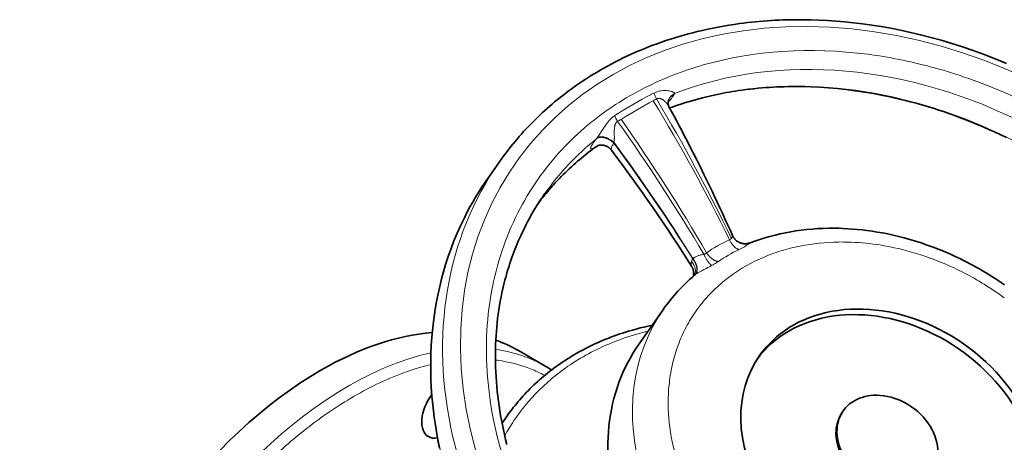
# Model space of a CAD drawing. Header units: inches. Extents: x 2941 to 3337, y 359 to 776.
# Tile 27 of 28: x 3227 to 3298, y 746 to 776. Entities that reach past the tile are written whole.
import ezdxf

# ---------------------------------------------------------------- set-up
doc = ezdxf.new("R2010")
doc.units = ezdxf.units.IN
doc.header["$MEASUREMENT"] = 0

msp = doc.modelspace()

# ---------------------------------------------------------------- linework, layer by layer
at = {"color": 7, "lineweight": 35, "ltscale": 0.000716}
msp.add_line((3273.431, 770.412), (3273.434, 770.417), dxfattribs=at)
at = {"color": 7, "lineweight": 13, "ltscale": 0.001293}
msp.add_line((3273.834, 770.838), (3273.835, 770.827), dxfattribs=at)
at = {"color": 7, "lineweight": 13, "ltscale": 0.034694}
msp.add_line((3268.545, 768.06), (3268.696, 768.293), dxfattribs=at)
at = {"color": 7, "lineweight": 13, "ltscale": 0.003187}
msp.add_line((3268.2, 767.574), (3268.217, 767.594), dxfattribs=at)
at = {"color": 7, "lineweight": 13, "ltscale": 0.005927}
msp.add_line((3268.247, 767.631), (3268.217, 767.594), dxfattribs=at)
at = {"color": 7, "lineweight": 13, "ltscale": 0.000462}
msp.add_line((3268.279, 767.068), (3268.276, 767.066), dxfattribs=at)
at = {"color": 7, "lineweight": 13, "ltscale": 0.00302}
msp.add_line((3269.444, 767.279), (3269.433, 767.257), dxfattribs=at)
at = {"color": 7, "lineweight": 35, "ltscale": 0.184457}
msp.add_line((3261.21, 765.908), (3260.361, 764.701), dxfattribs=at)
at = {"color": 7, "lineweight": 13, "ltscale": 0.003088}
msp.add_line((3275.153, 758.895), (3275.169, 758.913), dxfattribs=at)
at = {"color": 7, "lineweight": 13, "ltscale": 0.001578}
msp.add_line((3275.07, 758.375), (3275.064, 758.386), dxfattribs=at)
at = {"color": 7, "lineweight": 13, "ltscale": 0.004663}
msp.add_line((3275.258, 757.693), (3275.287, 757.717), dxfattribs=at)
at = {"color": 7, "lineweight": 13, "ltscale": 0.004673}
msp.add_line((3275.316, 757.74), (3275.287, 757.717), dxfattribs=at)
at = {"color": 7, "lineweight": 35, "ltscale": 0.384257}
msp.add_line((3273.055, 755.285), (3271.288, 752.77), dxfattribs=at)
at = {"color": 7, "lineweight": 35, "ltscale": 0.285772}
msp.add_line((3262.574, 752.274), (3264.554, 751.131), dxfattribs=at)
at = {"color": 7, "lineweight": 35, "ltscale": 0.071213}
msp.add_line((3261.392, 747.039), (3261.72, 747.505), dxfattribs=at)
at = {"color": 7, "lineweight": 35, "ltscale": 0.015373}
msp.add_line((3286.016, 747.928), (3285.945, 747.827), dxfattribs=at)
at = {"color": 7, "lineweight": 35}
for points in [[(3261.209, 765.908), (3261.478, 766.281), (3261.753, 766.649), (3262.037, 767.011), (3262.328, 767.367), (3262.481, 767.548), (3262.636, 767.727), (3262.793, 767.905), (3262.951, 768.082), (3263.112, 768.256), (3263.274, 768.429), (3263.438, 768.6), (3263.605, 768.77), (3263.773, 768.938), (3263.942, 769.104), (3264.114, 769.268), (3264.287, 769.431), (3264.462, 769.591), (3264.639, 769.75), (3264.817, 769.908), (3264.998, 770.063), (3265.188, 770.224), (3265.381, 770.383), (3265.575, 770.54), (3265.771, 770.695), (3265.969, 770.847), (3266.168, 770.998), (3266.369, 771.147), (3266.572, 771.293), (3266.776, 771.437), (3266.982, 771.579), (3267.189, 771.719), (3267.398, 771.857), (3267.609, 771.993), (3267.82, 772.127), (3268.034, 772.258), (3268.248, 772.387), (3268.512, 772.542), (3268.777, 772.693), (3269.045, 772.841), (3269.314, 772.986), (3269.585, 773.127), (3269.858, 773.265), (3270.132, 773.4), (3270.409, 773.531), (3270.714, 773.672), (3271.022, 773.809), (3271.332, 773.942), (3271.643, 774.071), (3271.956, 774.196), (3272.27, 774.317), (3272.586, 774.434), (3272.903, 774.546), (3273.221, 774.655), (3273.541, 774.76), (3273.861, 774.861), (3274.183, 774.958), (3274.506, 775.051), (3274.83, 775.14), (3275.154, 775.225), (3275.48, 775.306), (3275.857, 775.396), (3276.236, 775.48), (3276.615, 775.559), (3276.995, 775.633), (3277.375, 775.702), (3277.757, 775.766), (3278.137, 775.825), (3278.519, 775.879), (3278.807, 775.917), (3279.095, 775.952), (3279.383, 775.984), (3279.671, 776.013), (3279.958, 776.04), (3280.246, 776.064), (3280.533, 776.086), (3280.82, 776.105), (3281.107, 776.121), (3281.394, 776.135), (3281.68, 776.146), (3281.966, 776.155), (3282.251, 776.161), (3282.537, 776.165), (3283.105, 776.166)], [(3283.105, 776.166), (3283.683, 776.156), (3284.274, 776.137), (3284.876, 776.106), (3285.491, 776.065), (3286.119, 776.011), (3286.759, 775.945), (3287.412, 775.866), (3288.078, 775.773), (3288.756, 775.666), (3289.446, 775.543), (3290.148, 775.405), (3290.863, 775.251), (3291.589, 775.079), (3292.327, 774.89), (3293.077, 774.683), (3293.837, 774.456), (3294.609, 774.21), (3295.39, 773.942), (3296.181, 773.654), (3296.981, 773.344), (3297.789, 773.011)], [(3273.485, 769.796), (3273.661, 769.86), (3273.837, 769.922), (3274.064, 769.999), (3274.292, 770.075), (3274.557, 770.159), (3274.823, 770.241), (3275.081, 770.317), (3275.341, 770.39), (3275.598, 770.46), (3275.856, 770.526), (3276.062, 770.578), (3276.269, 770.627), (3276.476, 770.675), (3276.697, 770.724), (3276.919, 770.771), (3277.14, 770.817), (3277.357, 770.859), (3277.575, 770.899), (3277.793, 770.938), (3278.01, 770.974), (3278.228, 771.009), (3278.447, 771.042), (3278.731, 771.083), (3279.017, 771.12), (3279.297, 771.154), (3279.577, 771.185), (3279.854, 771.212), (3280.132, 771.237), (3280.406, 771.259), (3280.68, 771.278), (3280.95, 771.295), (3281.221, 771.308), (3281.488, 771.319), (3281.756, 771.328), (3282.019, 771.334), (3282.283, 771.338), (3282.543, 771.339), (3282.803, 771.339)], [(3282.803, 771.339), (3283.252, 771.332), (3283.702, 771.318), (3284.324, 771.289), (3284.954, 771.246), (3285.591, 771.19), (3286.235, 771.121), (3286.885, 771.037), (3287.542, 770.939), (3288.204, 770.827), (3288.871, 770.7), (3289.271, 770.617), (3289.67, 770.53), (3290.071, 770.437), (3290.472, 770.339), (3290.875, 770.235), (3291.278, 770.127), (3291.683, 770.013), (3292.088, 769.893), (3292.495, 769.768), (3292.9, 769.638), (3293.309, 769.502), (3293.715, 769.361), (3294.124, 769.214), (3294.531, 769.062), (3294.94, 768.904), (3295.347, 768.741), (3295.755, 768.573), (3296.162, 768.399), (3296.569, 768.219), (3296.974, 768.035), (3297.38, 767.844), (3297.783, 767.649)], [(3273.413, 770.362), (3273.406, 770.34), (3273.399, 770.318), (3273.394, 770.294), (3273.389, 770.27), (3273.385, 770.246), (3273.381, 770.222), (3273.379, 770.198), (3273.378, 770.175), (3273.377, 770.152), (3273.377, 770.13), (3273.378, 770.109), (3273.38, 770.087), (3273.382, 770.067), (3273.385, 770.047), (3273.388, 770.029), (3273.392, 770.011), (3273.396, 769.994), (3273.4, 769.977), (3273.406, 769.959), (3273.412, 769.942), (3273.418, 769.927), (3273.428, 769.904), (3273.436, 769.887), (3273.439, 769.88)], [(3278.025, 760.581), (3277.844, 760.985), (3277.662, 761.388), (3277.479, 761.79), (3277.295, 762.192), (3277.109, 762.593), (3276.922, 762.993), (3276.734, 763.393), (3276.544, 763.792), (3276.266, 764.371), (3275.986, 764.948), (3275.702, 765.523), (3275.417, 766.096), (3275.159, 766.607), (3274.899, 767.116), (3274.72, 767.464), (3274.54, 767.811), (3274.359, 768.157), (3274.178, 768.503), (3273.995, 768.848), (3273.811, 769.193), (3273.626, 769.537), (3273.439, 769.88)], [(3264.06, 762.984), (3264.143, 763.092), (3264.226, 763.199), (3264.31, 763.305), (3264.395, 763.411), (3264.479, 763.515), (3264.565, 763.619), (3264.651, 763.722), (3264.738, 763.825), (3264.825, 763.926), (3264.913, 764.027), (3265.01, 764.137), (3265.109, 764.247), (3265.228, 764.377), (3265.348, 764.506), (3265.433, 764.596), (3265.518, 764.686), (3265.59, 764.76), (3265.662, 764.833), (3265.806, 764.978), (3265.951, 765.121), (3266.098, 765.263), (3266.245, 765.402), (3266.393, 765.539), (3266.543, 765.675), (3266.693, 765.808), (3266.844, 765.94), (3266.996, 766.07), (3267.148, 766.197), (3267.302, 766.323), (3267.456, 766.447), (3267.611, 766.569), (3267.767, 766.689), (3267.86, 766.76), (3267.954, 766.83), (3268.115, 766.949), (3268.279, 767.067)], [(3268.301, 767.078), (3268.311, 767.082), (3268.333, 767.089), (3268.354, 767.094), (3268.38, 767.1), (3268.404, 767.105), (3268.43, 767.109), (3268.459, 767.113), (3268.489, 767.115), (3268.519, 767.117), (3268.549, 767.117), (3268.581, 767.116), (3268.613, 767.114), (3268.632, 767.112), (3268.651, 767.11), (3268.671, 767.108), (3268.69, 767.105), (3268.715, 767.1), (3268.74, 767.095), (3268.772, 767.087), (3268.804, 767.078), (3268.835, 767.068), (3268.867, 767.057), (3268.897, 767.045), (3268.928, 767.031), (3268.958, 767.017), (3268.988, 767.001), (3269.017, 766.984), (3269.045, 766.966), (3269.073, 766.948), (3269.1, 766.928), (3269.127, 766.907), (3269.153, 766.885), (3269.178, 766.863), (3269.202, 766.84), (3269.225, 766.815), (3269.248, 766.79), (3269.269, 766.765), (3269.29, 766.738)], [(3256.888, 745.222), (3256.795, 745.674), (3256.709, 746.125), (3256.63, 746.576), (3256.559, 747.025), (3256.495, 747.476), (3256.438, 747.923), (3256.388, 748.372), (3256.332, 748.991), (3256.289, 749.611), (3256.26, 750.225), (3256.245, 750.838), (3256.244, 751.444), (3256.256, 752.05), (3256.283, 752.647), (3256.323, 753.243), (3256.363, 753.698), (3256.411, 754.152), (3256.483, 754.714), (3256.567, 755.275), (3256.663, 755.825), (3256.772, 756.373), (3256.892, 756.911), (3257.024, 757.446), (3257.166, 757.97), (3257.321, 758.49), (3257.508, 759.067), (3257.711, 759.639), (3257.925, 760.196), (3258.153, 760.748), (3258.418, 761.337), (3258.696, 761.914), (3258.885, 762.282), (3259.08, 762.646), (3259.28, 763.002), (3259.487, 763.354), (3259.697, 763.699), (3259.914, 764.04), (3260.135, 764.373), (3260.362, 764.702)], [(3261.566, 746.227), (3261.49, 746.566), (3261.419, 746.906), (3261.352, 747.248), (3261.289, 747.591), (3261.231, 747.936), (3261.178, 748.282), (3261.129, 748.629), (3261.085, 748.977), (3261.045, 749.326), (3261.011, 749.676), (3260.981, 750.027), (3260.957, 750.379), (3260.937, 750.731), (3260.923, 751.083), (3260.914, 751.436), (3260.91, 751.79), (3260.911, 752.103), (3260.917, 752.415), (3260.926, 752.728), (3260.94, 753.041), (3260.958, 753.354), (3260.981, 753.666), (3261.008, 753.978), (3261.039, 754.29), (3261.075, 754.602), (3261.116, 754.912), (3261.161, 755.223), (3261.21, 755.532), (3261.264, 755.841), (3261.323, 756.149), (3261.386, 756.456), (3261.454, 756.762), (3261.525, 757.061), (3261.601, 757.359), (3261.656, 757.565), (3261.713, 757.77), (3261.772, 757.975), (3261.834, 758.179), (3261.897, 758.382), (3261.963, 758.584), (3262.031, 758.786), (3262.101, 758.987), (3262.173, 759.187), (3262.248, 759.387), (3262.324, 759.585), (3262.403, 759.783), (3262.484, 759.98), (3262.567, 760.176), (3262.652, 760.371), (3262.739, 760.565), (3262.858, 760.82), (3262.98, 761.073), (3263.106, 761.324), (3263.235, 761.573), (3263.369, 761.82), (3263.505, 762.065), (3263.646, 762.308), (3263.79, 762.55), (3263.956, 762.818), (3264.127, 763.084), (3264.303, 763.348), (3264.482, 763.608)], [(3285.366, 761.109), (3285.683, 761.104), (3286.008, 761.093), (3286.338, 761.076), (3286.675, 761.054), (3287.019, 761.024), (3287.37, 760.988), (3287.726, 760.945), (3288.09, 760.894), (3288.46, 760.835), (3288.836, 760.769), (3289.219, 760.694), (3289.608, 760.61), (3290.003, 760.516), (3290.404, 760.414), (3290.811, 760.301), (3291.224, 760.178), (3291.643, 760.044), (3292.066, 759.899), (3292.495, 759.743), (3292.928, 759.575), (3293.366, 759.395), (3293.807, 759.202), (3294.03, 759.101), (3294.252, 758.997), (3294.477, 758.889), (3294.701, 758.778), (3294.927, 758.664), (3295.152, 758.546), (3295.379, 758.425), (3295.605, 758.301), (3295.833, 758.172), (3296.06, 758.041), (3296.289, 757.905), (3296.516, 757.767), (3296.745, 757.624), (3296.973, 757.478), (3297.202, 757.328), (3297.429, 757.175), (3297.657, 757.017)], [(3278.025, 760.581), (3278.04, 760.548), (3278.057, 760.515), (3278.076, 760.482), (3278.095, 760.451), (3278.116, 760.42), (3278.138, 760.389), (3278.161, 760.36), (3278.185, 760.331), (3278.21, 760.304), (3278.236, 760.277), (3278.263, 760.251), (3278.291, 760.226), (3278.32, 760.203), (3278.35, 760.18), (3278.381, 760.159), (3278.412, 760.139), (3278.445, 760.119), (3278.478, 760.102), (3278.511, 760.085), (3278.546, 760.07), (3278.581, 760.056), (3278.616, 760.043), (3278.652, 760.031), (3278.688, 760.021), (3278.725, 760.013), (3278.762, 760.006), (3278.8, 760), (3278.837, 759.995), (3278.875, 759.992), (3278.913, 759.991), (3278.951, 759.991), (3278.989, 759.992), (3279.027, 759.995), (3279.065, 759.999), (3279.102, 760.005), (3279.14, 760.012), (3279.177, 760.021), (3279.214, 760.031), (3279.251, 760.042), (3279.287, 760.055)], [(3275.07, 758.375), (3275.089, 758.345), (3275.106, 758.314), (3275.122, 758.282), (3275.137, 758.25), (3275.152, 758.215), (3275.165, 758.18), (3275.175, 758.149), (3275.184, 758.118), (3275.193, 758.083), (3275.201, 758.049), (3275.207, 758.015), (3275.211, 757.981), (3275.215, 757.946), (3275.217, 757.912), (3275.218, 757.878), (3275.218, 757.844), (3275.216, 757.81), (3275.213, 757.777), (3275.209, 757.746), (3275.205, 757.716), (3275.198, 757.685), (3275.191, 757.656), (3275.184, 757.63)], [(3272.224, 754.103), (3271.934, 754.042), (3271.645, 753.976), (3271.362, 753.907), (3271.081, 753.834), (3270.795, 753.756), (3270.51, 753.673), (3270.302, 753.609), (3270.095, 753.543), (3269.902, 753.479), (3269.71, 753.413), (3269.505, 753.34), (3269.301, 753.264), (3269.092, 753.184), (3268.884, 753.102), (3268.682, 753.018), (3268.48, 752.932), (3268.283, 752.845), (3268.087, 752.756), (3267.895, 752.666), (3267.704, 752.573), (3267.517, 752.479), (3267.331, 752.383), (3267.15, 752.287), (3266.969, 752.188), (3266.793, 752.089), (3266.618, 751.987), (3266.497, 751.916), (3266.377, 751.843), (3266.25, 751.764), (3266.123, 751.685), (3265.947, 751.571), (3265.772, 751.456), (3265.609, 751.344), (3265.446, 751.231), (3265.287, 751.117), (3265.13, 751.001), (3264.977, 750.886), (3264.825, 750.768), (3264.676, 750.65), (3264.53, 750.531), (3264.386, 750.412), (3264.245, 750.291), (3264.106, 750.17), (3263.97, 750.048), (3263.832, 749.922), (3263.696, 749.794), (3263.552, 749.655), (3263.424, 749.529), (3263.297, 749.402), (3263.169, 749.268), (3263.042, 749.134), (3262.918, 749), (3262.797, 748.865), (3262.679, 748.731), (3262.562, 748.595), (3262.449, 748.46), (3262.337, 748.323), (3262.229, 748.188), (3262.122, 748.051), (3262.018, 747.915), (3261.916, 747.778), (3261.817, 747.642), (3261.719, 747.505)], [(3261.746, 745.487), (3261.654, 745.856), (3261.566, 746.227)]]:
    msp.add_lwpolyline(points, dxfattribs=at)
at = {"color": 7, "lineweight": 13}
for points in [[(3273.639, 770.978), (3273.67, 770.968), (3273.699, 770.956), (3273.713, 770.95), (3273.727, 770.943), (3273.744, 770.934), (3273.76, 770.925), (3273.775, 770.915)], [(3273.775, 770.915), (3273.789, 770.904), (3273.802, 770.893), (3273.808, 770.887), (3273.813, 770.882), (3273.82, 770.873), (3273.825, 770.864), (3273.83, 770.854), (3273.833, 770.845), (3273.834, 770.838)], [(3272.54, 770.442), (3272.559, 770.452), (3272.578, 770.461), (3272.597, 770.468), (3272.617, 770.474), (3272.638, 770.479), (3272.658, 770.482), (3272.679, 770.484), (3272.696, 770.485), (3272.713, 770.485), (3272.729, 770.484), (3272.742, 770.483), (3272.754, 770.481), (3272.78, 770.477), (3272.805, 770.471), (3272.83, 770.464), (3272.856, 770.455), (3272.882, 770.444), (3272.907, 770.433), (3272.933, 770.42), (3272.955, 770.407), (3272.977, 770.394), (3272.999, 770.38), (3273.015, 770.369), (3273.031, 770.357), (3273.055, 770.339), (3273.08, 770.32), (3273.103, 770.299), (3273.121, 770.284), (3273.138, 770.268), (3273.155, 770.252), (3273.172, 770.235), (3273.205, 770.201), (3273.238, 770.165), (3273.269, 770.129), (3273.299, 770.092), (3273.33, 770.051), (3273.36, 770.009), (3273.374, 769.988), (3273.388, 769.966), (3273.406, 769.938), (3273.423, 769.909), (3273.439, 769.88)], [(3273.382, 770.225), (3273.436, 770.28), (3273.464, 770.309), (3273.49, 770.338), (3273.515, 770.365), (3273.54, 770.392), (3273.576, 770.435), (3273.611, 770.477), (3273.645, 770.519), (3273.677, 770.561), (3273.694, 770.584), (3273.71, 770.607), (3273.725, 770.629), (3273.739, 770.65), (3273.76, 770.683), (3273.779, 770.716), (3273.797, 770.749), (3273.814, 770.781), (3273.825, 770.804), (3273.835, 770.827)], [(3268.849, 768.519), (3268.879, 768.562), (3268.909, 768.605), (3268.95, 768.661), (3268.992, 768.716), (3269.034, 768.771), (3269.077, 768.824), (3269.1, 768.852), (3269.124, 768.879), (3269.145, 768.903), (3269.166, 768.927)], [(3269.166, 768.927), (3269.208, 768.972), (3269.229, 768.993), (3269.25, 769.014), (3269.278, 769.042), (3269.307, 769.069), (3269.337, 769.096), (3269.373, 769.127), (3269.409, 769.156), (3269.446, 769.185), (3269.484, 769.212), (3269.523, 769.239)], [(3269.458, 767.317), (3269.465, 767.34), (3269.471, 767.365), (3269.476, 767.39), (3269.479, 767.409), (3269.482, 767.428), (3269.487, 767.467), (3269.49, 767.495), (3269.492, 767.523), (3269.494, 767.552), (3269.495, 767.581), (3269.496, 767.62), (3269.497, 767.659), (3269.496, 767.71), (3269.496, 767.744), (3269.495, 767.812), (3269.493, 767.891), (3269.491, 767.969), (3269.49, 768.048), (3269.49, 768.106), (3269.491, 768.164), (3269.493, 768.221), (3269.496, 768.277), (3269.499, 768.305), (3269.502, 768.333), (3269.505, 768.36), (3269.508, 768.388), (3269.514, 768.423), (3269.52, 768.459), (3269.528, 768.493), (3269.533, 768.513), (3269.538, 768.532), (3269.543, 768.549), (3269.548, 768.566), (3269.556, 768.59), (3269.565, 768.612), (3269.575, 768.634), (3269.587, 768.66), (3269.6, 768.684), (3269.614, 768.706), (3269.622, 768.718), (3269.629, 768.728), (3269.637, 768.738), (3269.645, 768.748), (3269.661, 768.765), (3269.677, 768.781), (3269.695, 768.796), (3269.704, 768.803), (3269.713, 768.809), (3269.722, 768.816), (3269.732, 768.821)], [(3268.2, 767.574), (3268.141, 767.499), (3268.084, 767.424), (3268.057, 767.388), (3268.03, 767.352), (3267.996, 767.304), (3267.964, 767.258), (3267.934, 767.212), (3267.902, 767.163), (3267.887, 767.139), (3267.874, 767.115), (3267.856, 767.084), (3267.841, 767.055), (3267.827, 767.027), (3267.819, 767.01), (3267.812, 766.994), (3267.806, 766.98), (3267.801, 766.967), (3267.795, 766.949), (3267.791, 766.932), (3267.788, 766.916), (3267.786, 766.908), (3267.786, 766.899), (3267.785, 766.892), (3267.786, 766.885), (3267.787, 766.876), (3267.788, 766.867), (3267.791, 766.86), (3267.795, 766.853), (3267.8, 766.847), (3267.806, 766.842), (3267.813, 766.838), (3267.821, 766.834), (3267.826, 766.833), (3267.832, 766.831), (3267.838, 766.831), (3267.845, 766.83), (3267.859, 766.83), (3267.875, 766.832), (3267.886, 766.834), (3267.898, 766.836), (3267.911, 766.839), (3267.924, 766.843), (3267.949, 766.851), (3267.975, 766.86), (3268.004, 766.872)], [(3269.433, 767.257), (3269.399, 767.291), (3269.363, 767.324), (3269.326, 767.356), (3269.288, 767.386), (3269.249, 767.416), (3269.209, 767.444), (3269.169, 767.471), (3269.127, 767.496), (3269.085, 767.52), (3269.064, 767.531), (3269.043, 767.542), (3269.014, 767.557), (3268.985, 767.57), (3268.956, 767.583), (3268.921, 767.597), (3268.886, 767.61), (3268.85, 767.622), (3268.815, 767.633), (3268.779, 767.643), (3268.759, 767.647), (3268.738, 767.652), (3268.711, 767.657), (3268.684, 767.662), (3268.657, 767.666), (3268.627, 767.669), (3268.597, 767.672), (3268.567, 767.673), (3268.537, 767.673), (3268.503, 767.672), (3268.47, 767.67), (3268.453, 767.668), (3268.436, 767.666), (3268.42, 767.663), (3268.404, 767.66), (3268.379, 767.655), (3268.354, 767.648), (3268.33, 767.64), (3268.306, 767.632), (3268.283, 767.622), (3268.262, 767.612), (3268.24, 767.6), (3268.22, 767.588), (3268.2, 767.574)], [(3268.217, 767.594), (3268.238, 767.608), (3268.261, 767.621), (3268.285, 767.633), (3268.309, 767.643), (3268.334, 767.653), (3268.36, 767.661), (3268.384, 767.667), (3268.409, 767.673), (3268.434, 767.677), (3268.459, 767.681), (3268.476, 767.682), (3268.494, 767.684), (3268.511, 767.685), (3268.529, 767.685), (3268.547, 767.686), (3268.566, 767.685), (3268.584, 767.685), (3268.603, 767.684), (3268.641, 767.681), (3268.679, 767.676), (3268.717, 767.67), (3268.756, 767.662), (3268.794, 767.653), (3268.828, 767.643), (3268.861, 767.633), (3268.895, 767.622), (3268.928, 767.61), (3268.95, 767.601), (3268.973, 767.592), (3268.995, 767.582), (3269.016, 767.573), (3269.038, 767.562), (3269.06, 767.552), (3269.101, 767.53), (3269.143, 767.507), (3269.183, 767.482), (3269.223, 767.457), (3269.262, 767.43), (3269.3, 767.402), (3269.338, 767.373), (3269.374, 767.342), (3269.41, 767.311), (3269.444, 767.279)], [(3269.458, 767.317), (3269.42, 767.35), (3269.38, 767.382), (3269.34, 767.412), (3269.299, 767.442), (3269.257, 767.47), (3269.214, 767.497), (3269.17, 767.523), (3269.126, 767.547), (3269.081, 767.57), (3269.058, 767.581), (3269.035, 767.591), (3269.013, 767.601), (3268.99, 767.611), (3268.953, 767.626), (3268.915, 767.64), (3268.878, 767.652), (3268.84, 767.664), (3268.802, 767.674), (3268.78, 767.679), (3268.759, 767.684), (3268.737, 767.688), (3268.716, 767.692), (3268.688, 767.697), (3268.659, 767.701), (3268.63, 767.704), (3268.595, 767.706), (3268.56, 767.708), (3268.525, 767.707), (3268.507, 767.707), (3268.49, 767.705), (3268.468, 767.703), (3268.445, 767.7), (3268.423, 767.697), (3268.396, 767.691), (3268.369, 767.684), (3268.343, 767.676), (3268.317, 767.667), (3268.305, 767.662), (3268.293, 767.656), (3268.277, 767.648), (3268.262, 767.64), (3268.247, 767.631)], [(3269.29, 766.738), (3269.284, 766.747), (3269.279, 766.758), (3269.275, 766.769), (3269.273, 766.781), (3269.271, 766.795), (3269.271, 766.804), (3269.271, 766.813), (3269.272, 766.833), (3269.274, 766.855), (3269.278, 766.877), (3269.282, 766.893), (3269.286, 766.909), (3269.291, 766.926), (3269.296, 766.944), (3269.308, 766.981), (3269.32, 767.014), (3269.334, 767.049), (3269.35, 767.085), (3269.362, 767.112), (3269.375, 767.14), (3269.403, 767.198), (3269.433, 767.257)], [(3278.501, 759.573), (3278.477, 759.578), (3278.454, 759.585), (3278.43, 759.594), (3278.406, 759.603), (3278.382, 759.614), (3278.368, 759.621), (3278.353, 759.629), (3278.338, 759.637), (3278.323, 759.646), (3278.293, 759.664), (3278.268, 759.682), (3278.243, 759.701), (3278.218, 759.72), (3278.193, 759.741), (3278.177, 759.755), (3278.161, 759.77), (3278.145, 759.785), (3278.129, 759.801), (3278.099, 759.832), (3278.069, 759.865), (3278.041, 759.898), (3278.013, 759.933), (3277.986, 759.969), (3277.96, 760.006), (3277.934, 760.044), (3277.92, 760.066), (3277.906, 760.089), (3277.879, 760.135), (3277.852, 760.182), (3277.828, 760.229), (3277.804, 760.278)], [(3278.884, 759.777), (3278.941, 759.812), (3278.995, 759.847), (3279.043, 759.879), (3279.088, 759.911), (3279.13, 759.941), (3279.168, 759.969), (3279.214, 760.004), (3279.251, 760.032), (3279.269, 760.045), (3279.276, 760.05), (3279.284, 760.054), (3279.287, 760.055)], [(3275.153, 758.895), (3275.183, 758.857), (3275.211, 758.819), (3275.237, 758.779), (3275.263, 758.739), (3275.287, 758.699), (3275.31, 758.657), (3275.331, 758.616), (3275.351, 758.573), (3275.361, 758.552), (3275.37, 758.53), (3275.378, 758.509), (3275.386, 758.487), (3275.396, 758.458), (3275.406, 758.429), (3275.415, 758.4), (3275.424, 758.365), (3275.432, 758.33), (3275.439, 758.296), (3275.444, 758.261), (3275.449, 758.226), (3275.451, 758.207), (3275.452, 758.188), (3275.453, 758.169), (3275.454, 758.15), (3275.454, 758.122), (3275.453, 758.094), (3275.451, 758.067), (3275.448, 758.04), (3275.443, 758.01), (3275.438, 757.981), (3275.431, 757.953), (3275.422, 757.925), (3275.413, 757.898), (3275.402, 757.872), (3275.391, 757.85), (3275.379, 757.828), (3275.366, 757.807), (3275.352, 757.787), (3275.337, 757.768), (3275.321, 757.75), (3275.304, 757.733), (3275.287, 757.717)], [(3275.169, 758.913), (3275.186, 758.93), (3275.204, 758.946), (3275.222, 758.962), (3275.241, 758.976), (3275.255, 758.986), (3275.268, 758.995), (3275.296, 759.013), (3275.326, 759.03)], [(3275.316, 757.74), (3275.333, 757.756), (3275.349, 757.773), (3275.365, 757.791), (3275.38, 757.811), (3275.394, 757.833), (3275.401, 757.845), (3275.408, 757.856), (3275.416, 757.873), (3275.424, 757.89), (3275.431, 757.908), (3275.441, 757.934), (3275.449, 757.962), (3275.456, 757.99), (3275.461, 758.018), (3275.466, 758.047), (3275.468, 758.072), (3275.47, 758.096), (3275.471, 758.12), (3275.471, 758.139), (3275.471, 758.157), (3275.47, 758.188), (3275.467, 758.219), (3275.464, 758.25), (3275.46, 758.281), (3275.454, 758.315), (3275.446, 758.35), (3275.438, 758.385), (3275.428, 758.42), (3275.417, 758.455), (3275.41, 758.477), (3275.403, 758.498), (3275.394, 758.52), (3275.386, 758.542), (3275.367, 758.585), (3275.348, 758.628), (3275.326, 758.671), (3275.303, 758.713), (3275.279, 758.754), (3275.254, 758.795), (3275.227, 758.835), (3275.199, 758.875), (3275.169, 758.913)], [(3275.525, 759.116), (3275.576, 759.133), (3275.628, 759.148), (3275.68, 759.163), (3275.737, 759.178), (3275.775, 759.188), (3275.849, 759.206)], [(3276.158, 759.328), (3276.145, 759.318), (3276.131, 759.308), (3276.117, 759.299), (3276.106, 759.293), (3276.094, 759.286), (3276.07, 759.275), (3276.045, 759.264), (3276.023, 759.255), (3276, 759.247), (3275.975, 759.239), (3275.949, 759.232)], [(3276.532, 758.421), (3276.515, 758.431), (3276.499, 758.442), (3276.482, 758.455), (3276.47, 758.465), (3276.457, 758.475), (3276.444, 758.487), (3276.43, 758.5), (3276.403, 758.526), (3276.377, 758.554), (3276.35, 758.584), (3276.323, 758.616), (3276.306, 758.638), (3276.289, 758.66), (3276.271, 758.684), (3276.253, 758.708), (3276.22, 758.755), (3276.187, 758.804), (3276.155, 758.854), (3276.123, 758.905), (3276.092, 758.958), (3276.067, 759.002), (3276.042, 759.047), (3276.018, 759.093), (3276, 759.127), (3275.982, 759.162), (3275.949, 759.232)], [(3277.004, 758.708), (3276.982, 758.71), (3276.961, 758.713), (3276.939, 758.717), (3276.923, 758.72), (3276.906, 758.724), (3276.874, 758.732), (3276.841, 758.742), (3276.808, 758.754), (3276.775, 758.767), (3276.747, 758.779), (3276.719, 758.793), (3276.691, 758.807), (3276.663, 758.823), (3276.644, 758.833), (3276.626, 758.845), (3276.59, 758.868), (3276.554, 758.893), (3276.525, 758.915), (3276.497, 758.937), (3276.469, 758.961), (3276.441, 758.985), (3276.423, 759.002), (3276.405, 759.018), (3276.388, 759.036), (3276.37, 759.053), (3276.337, 759.089), (3276.304, 759.127), (3276.272, 759.165), (3276.242, 759.204), (3276.212, 759.245), (3276.184, 759.286), (3276.158, 759.328)], [(3275.064, 758.386), (3275.057, 758.401), (3275.051, 758.417), (3275.047, 758.434), (3275.043, 758.452), (3275.041, 758.471), (3275.04, 758.483), (3275.039, 758.496), (3275.039, 758.523), (3275.04, 758.552), (3275.042, 758.582), (3275.044, 758.602), (3275.047, 758.623), (3275.051, 758.645), (3275.055, 758.667), (3275.064, 758.713), (3275.064, 758.714)], [(3275.316, 757.74), (3275.343, 757.76), (3275.366, 757.776), (3275.412, 757.809), (3275.464, 757.844), (3275.518, 757.878), (3275.574, 757.912), (3275.615, 757.936), (3275.657, 757.96), (3275.702, 757.986), (3275.749, 758.012), (3275.81, 758.045), (3275.873, 758.079), (3275.959, 758.123), (3276.016, 758.153), (3276.131, 758.212), (3276.25, 758.273), (3276.31, 758.303), (3276.399, 758.35), (3276.465, 758.385), (3276.532, 758.421)], [(3276.532, 758.421), (3276.582, 758.449), (3276.633, 758.477), (3276.682, 758.505), (3276.73, 758.533), (3276.794, 758.572), (3276.857, 758.611), (3276.918, 758.65), (3276.961, 758.679), (3277.004, 758.708)]]:
    msp.add_lwpolyline(points, dxfattribs=at)
for centre, radius, start, end in [((3282.683, 749.196), 24.649, 105.94677, 111.13969), ((3282.702, 736.817), 37.212, 71.1184, 75.0641), ((3282.197, 750.451), 23.303, 111.13735, 116.85213), ((3282.303, 735.649), 38.446, 67.02681, 71.11935), ((3281.65, 751.53), 22.093, 116.85134, 123.11486), ((3280.26, 755.185), 17.568, 116.76338, 117.64892), ((3273.08, 769.417), 1.627, 100.01208, 116.69747), ((3274.04, 771.367), 1.762, 196.34249, 211.64274), ((3273.135, 769.102), 1.948, 86.63626, 99.98971), ((3273.149, 769.211), 1.838, 80.33677, 86.86601), ((3273.251, 769.774), 1.266, 72.10972, 80.58043), ((3281.902, 734.701), 39.475, 62.77529, 67.02846), ((3287.329, 741.647), 32.84, 117.61233, 122.31251), ((3301.956, 716.234), 61.673, 118.73377, 121.22808), ((3253.248, 804.95), 39.534, 298.82228, 299.20815), ((3281.101, 752.374), 21.086, 123.11665, 129.93221), ((3278.542, 755.561), 16.384, 122.35201, 123.40093), ((3271.051, 769.743), 1.609, 198.25045, 214.92857), ((3251.188, 800.009), 36.285, 300.7351, 301.19602), ((3280.631, 752.937), 20.352, 129.93756, 137.27344), ((3258.378, 774.644), 12.112, 325.77491, 327.07097), ((3277.602, 762.469), 10.641, 145.34771, 146.81672), ((3265.351, 769.887), 3.671, 322.07882, 325.9621), ((3268.978, 767.467), 0.503, 337.97818, 342.57681), ((3162.032, 688.155), 133.443, 32.02259, 36.38635), ((3280.346, 753.205), 19.96, 137.28285, 145.06301), ((3268.625, 766.293), 0.849, 112.38239, 136.98745), ((3235.605, 812.629), 56.066, 305.30023, 305.64251), ((3162.098, 688.043), 133.422, 32.07539, 36.43239), ((3280.361, 753.201), 19.975, 145.07599, 153.17806), ((3280.785, 752.992), 20.448, 153.19282, 161.4579), ((3277.684, 760.594), 0.338, 290.85072, 319.61715), ((3277.635, 760.626), 0.396, 320.67741, 329.92676), ((3277.599, 760.648), 0.439, 329.81217, 337.29089), ((3277.722, 760.603), 0.307, 336.12459, 351.5529), ((3277.976, 760.567), 0.0507, 349.77582, 16.08429), ((3276.694, 763.422), 4.253, 295.14686, 300.99361), ((3285.424, 746.839), 13.223, 105.62394, 111.81878), ((3285.676, 745.942), 14.155, 99.85353, 105.62668), ((3285.908, 742.717), 17.399, 82.51251, 89.50639), ((3285.71, 741.223), 18.907, 75.02186, 82.50906), ((3281.699, 752.691), 21.411, 161.47183, 169.7258), ((3275.477, 758.623), 0.423, 139.93713, 167.4717), ((3275.934, 757.888), 1.294, 108.43511, 118.05535), ((3275.031, 762.609), 3.5, 283.51913, 285.20084), ((3285.115, 747.611), 12.392, 111.81906, 118.42238), ((3285.338, 739.829), 20.349, 66.99061, 75.025), ((3284.786, 748.222), 11.698, 118.42549, 125.39617), ((3285.012, 739.024), 21.218, 62.7755, 67.02866), ((3284.482, 748.651), 11.172, 125.4024, 132.66683), ((3284.833, 738.674), 21.612, 58.34624, 62.7778), ((3284.256, 748.899), 10.836, 132.67584, 140.12912), ((3284.737, 738.516), 21.796, 53.71765, 58.34972), ((3284.156, 748.985), 10.705, 140.13976, 147.65402), ((3284.221, 748.946), 10.781, 147.6647, 155.10391), ((3276.15, 735.9), 18.272, 104.10392, 110.50147), ((3276.346, 735.178), 19.02, 103.4405, 104.14701), ((3284.474, 748.83), 11.059, 155.11301, 162.34985), ((3275.738, 737.007), 17.091, 110.50685, 116.87023), ((3275.315, 737.845), 16.152, 116.87678, 123.14132), ((3284.919, 748.69), 11.525, 162.35626, 169.28698), ((3260.234, 734.732), 17.003, 103.57916, 106.05201), ((3259.654, 740.959), 10.709, 79.77948, 83.2576), ((3262.192, 729.415), 22.675, 112.40121, 117.74151), ((3259.994, 742.245), 9.376, 61.48012, 68.43959), ((3285.539, 748.574), 12.156, 169.29032, 175.84287), ((3263.876, 726.196), 26.308, 117.72477, 122.30995), ((3274.377, 739.057), 14.614, 135.12622, 146.04504), ((3286.304, 748.518), 12.923, 175.84258, 181.97717), ((3265.797, 723.147), 29.913, 122.29686, 126.27609), ((3267.823, 720.376), 33.345, 126.26613, 129.75776), ((3274.361, 739.072), 14.592, 146.05972, 151.08324)]:
    msp.add_arc(centre, radius, start, end, dxfattribs=at)
at = {"color": 7, "lineweight": 35}
for centre, radius, start, end in [((3274.044, 770.15), 0.666, 156.89757, 161.44921), ((3268.463, 766.675), 0.434, 111.87354, 118.37406), ((3259.602, 742.553), 9.905, 57.20219, 60.00008)]:
    msp.add_arc(centre, radius, start, end, dxfattribs=at)
at = {"color": 7, "lineweight": 13}
for centre, major_axis, ratio, start_param, end_param in [((3290.197, 746.284), (27.816, -19.552), 0.788675, 5.432307, 11.715489), ((3289.843, 745.781), (-25.361, 17.827), 0.788675, 3.966768, 5.803409), ((3290.197, 746.284), (26.18, -18.402), 0.788675, 2.157576, 2.574508), ((3290.197, 746.284), (26.18, -18.402), 0.788675, 2.006918, 2.157576), ((3288.995, 744.573), (25.361, -17.827), 0.788675, 2.290713, 2.641577), ((3288.995, 744.573), (-25.361, 17.827), 0.788675, 3.973199, 5.432306), ((3232.865, 748.499), (41.136, -64.659), 0.587419, 1.384631, 1.534683), ((3232.701, 749.158), (40.788, -64.887), 0.588394, 1.379399, 1.529266), ((3274.36, 770.045), (0.947, -0.316), 0.886841, 2.419034, 3.14001), ((3274.35, 770.02), (0.919, -0.391), 0.885886, 2.483331, 3.140432), ((3233.805, 745.173), (45.064, -61.163), 0.565616, 1.389738, 1.540884), ((3233.775, 745.142), (44.683, -61.616), 0.56909, 1.393853, 1.544978), ((3289.843, 745.781), (-25.361, 17.827), 0.788675, 6.061163, 6.283151), ((3288.995, 744.573), (-25.361, 17.827), 0.788675, 6.027998, 6.253617), ((3289.843, 745.781), (-28.634, 20.127), 0.788675, 6.283167, 7.003102), ((3288.995, 744.573), (28.634, -20.127), 0.788675, 3.141921, 6.282896), ((3279.921, 757.643), (5.819, 2.033), 0.525759, 1.755002, 2.078555), ((3280.625, 756.796), (5.87, 2.153), 0.541409, 1.737519, 2.024631), ((3289.47, 745.25), (14.072, -9.891), 0.788675, 2.290713, 2.473697), ((3274.399, 758.229), (0.824, -0.566), 0.80743, 0.005313, 1.294184), ((3290.197, 746.284), (26.18, -18.402), 0.788675, 3.490814, 3.736673), ((3288.763, 744.244), (-15.708, 11.041), 0.788675, 6.283171, 7.876808), ((3250.305, 726.449), (14.25, 24.682), 0.57735, 0.485488, 3.141633), ((3250.305, 726.449), (14.25, 24.682), 0.57735, 0.00004, 0.23091), ((3250.729, 726.204), (-13.95, -24.162), 0.57735, 3.681014, 3.783489), ((3250.729, 726.204), (-13.95, -24.162), 0.57735, 3.226889, 3.346151), ((3281.566, 734.006), (19.144, -13.456), 0.788675, 2.837115, 3.006918), ((3290.197, 746.284), (26.18, -18.402), 0.788675, 3.736673, 4.110219), ((3281.354, 733.704), (-19.635, 13.801), 0.788675, 6.283144, 6.313853), ((3289.47, 745.25), (14.072, -9.891), 0.788675, 3.678525, 4.044494), ((3250.729, 726.204), (-13.95, -24.162), 0.57735, 4.143196, 4.293853), ((3289.843, 745.781), (-28.634, 20.127), 0.788675, 0.719917, 3.141578)]:
    msp.add_ellipse(centre, major_axis=major_axis, ratio=ratio, start_param=start_param, end_param=end_param, dxfattribs=at)
at = {"color": 7, "lineweight": 35}
for centre, major_axis, ratio, start_param, end_param in [((3249.433, 752.673), (34.274, -45.097), 0.429394, 1.375851, 1.556378), ((3288.995, 744.573), (28.634, -20.127), 0.788675, 3.141578, 3.141921), ((3288.895, 743.846), (15.595, -11.779), 0.809325, 2.31378, 2.67296), ((3288.352, 744.528), (15.293, -10.763), 0.824051, 2.930461, 3.142062), ((3289.187, 744.847), (9.49, -6.671), 0.788675, 0.026882, 2.790713), ((3289.47, 745.25), (9.49, -6.671), 0.788675, 6.283171, 9.073899), ((3289.47, 745.25), (9.49, -6.671), 0.788675, 2.790713, 3.141578), ((3248.325, 727.592), (14.25, 24.682), 0.57735, 0.375778, 0.785398), ((3289.187, 744.847), (9.49, -6.671), 0.788675, 2.790713, 3.114715), ((3248.325, 727.592), (14.25, 24.682), 0.57735, 0.00004, 0.109073), ((3286.995, 741.729), (-15.708, 11.041), 0.788675, 6.283171, 7.945868), ((3289.47, 745.25), (9.49, -6.671), 0.788675, 3.141578, 6.283171), ((3250.305, 726.449), (14.25, 24.682), 0.57735, 6.282579, 6.283225), ((3248.325, 727.592), (14.25, 24.682), 0.57735, 0.785398, 3.141633), ((3257.224, 748.058), (-1.15, -1.992), 0.57735, 4.513291, 6.283185), ((3289.201, 745.689), (3.185, -2.239), 0.788675, 2.290713, 2.790713), ((3289.201, 745.689), (-3.185, 2.239), 0.788675, 3.141578, 5.432306), ((3289.201, 745.689), (-3.185, 2.239), 0.788675, 5.932306, 6.283171), ((3289.201, 745.689), (-3.185, 2.239), 0.788675, 6.283171, 9.424764), ((3289.131, 745.588), (-3.185, 2.239), 0.788675, 6.283171, 9.424764), ((3257.224, 748.058), (-1.15, -1.992), 0.57735, 0, 0.480353)]:
    msp.add_ellipse(centre, major_axis=major_axis, ratio=ratio, start_param=start_param, end_param=end_param, dxfattribs=at)

doc.saveas('drawing.dxf')
